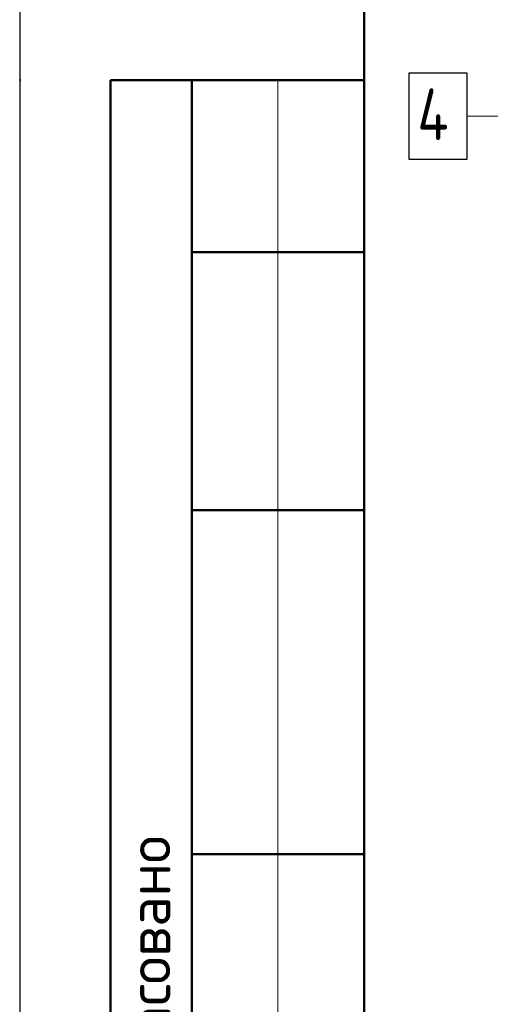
# Model space of a CAD drawing. Header units: millimetres. Extents: x 0 to 42000, y 0 to 29700.
# Tile 4 of 64: x 0 to 2733, y 10127 to 15852. Entities that reach past the tile are written whole.
import ezdxf

# ---------------------------------------------------------------- set-up
doc = ezdxf.new("R2010")
doc.units = ezdxf.units.MM
doc.layers.add('Standard', color=7, linetype='Continuous', lineweight=25)
doc.layers.add('Обрамление П-обр. равн.', color=7, linetype='Continuous', lineweight=25)
doc.styles.add('ISOCPEUR', font='txt')

msp = doc.modelspace()

# ---------------------------------------------------------------- linework, layer by layer
at = {"layer": 'Standard', "color": 7, "linetype": 'Continuous', "lineweight": 25, "transparency": 33554687}
msp.add_line((2000, 29200), (2000, 1058.3), dxfattribs=at)
at = {"layer": 'Standard', "color": 7, "linetype": 'Continuous', "lineweight": 50, "transparency": 33554687}
for p, q in [((6.2, 15500), (0, 15500)), ((2000, 15500), (526.8, 15500)), ((526.8, 15500), (526.8, 9000)), ((526.8, 15500), (526.8, 9000)), ((1000, 15500), (1000, 9000)), ((2000, 14500), (1000, 14500)), ((2000, 13000), (1000, 13000)), ((2000, 11000), (1000, 11000))]:
    msp.add_line(p, q, dxfattribs=at)
at = {"layer": 'Standard', "color": 7, "linetype": 'Continuous', "lineweight": 13, "transparency": 33554687}
for p, q in [((1500, 15500), (1500, 9000)), ((5688.2, 15292.2), (2599.6, 15292.2))]:
    msp.add_line(p, q, dxfattribs=at)
at = {"layer": 'Standard', "color": 7, "linetype": 'Continuous', "lineweight": 25, "transparency": 33554687}
msp.add_lwpolyline([(0, 0), (42000, 0), (42000, 29700), (0, 29700), (0, 0)], close=True, dxfattribs=at)
at = {"layer": 'Standard', "color": 7, "linetype": 'Continuous', "lineweight": 50, "transparency": 33554687}
msp.add_lwpolyline([(2000, 29200), (41500, 29200), (41500, 500), (2000, 500), (2000, 29200)], close=True, dxfattribs=at)
at = {"layer": 'Standard', "color": 7, "linetype": 'Continuous', "lineweight": 13, "transparency": 33554687}
msp.add_lwpolyline([(41500, 29200), (2000, 29200), (2000, 3000), (41500, 3000), (41500, 29200)], dxfattribs=at)
at = {"layer": 'Обрамление П-обр. равн.', "color": 7, "linetype": 'Continuous', "lineweight": 25, "transparency": 33554687}
msp.add_lwpolyline([(2259.6, 15042.2), (2599.6, 15042.2), (2599.6, 15542.2), (2259.6, 15542.2), (2259.6, 15042.2)], dxfattribs=at)

# ---------------------------------------------------------------- texts
at = {"layer": 'Standard', "color": 7, "linetype": 'Continuous', "lineweight": 50, "transparency": 33554687, "insert": (875, 9261.5), "char_height": 250, "width": 2071.875, "attachment_point": 7, "rotation": 90, "style": 'ISOCPEUR'}
msp.add_mtext('\\A1;{\\fISOCPEUR|i0|b0;\\H250.000000;\\W1.000000;\\C7;Согласовано}\\P', dxfattribs=at)
at = {"layer": 'Обрамление П-обр. равн.', "color": 7, "linetype": 'Continuous', "lineweight": 13, "transparency": 33554687, "insert": (2309.6, 15152.2), "char_height": 300, "width": 359.83, "attachment_point": 7, "style": 'ISOCPEUR'}
msp.add_mtext('\\W0.80;4', dxfattribs=at)

doc.saveas('drawing.dxf')
